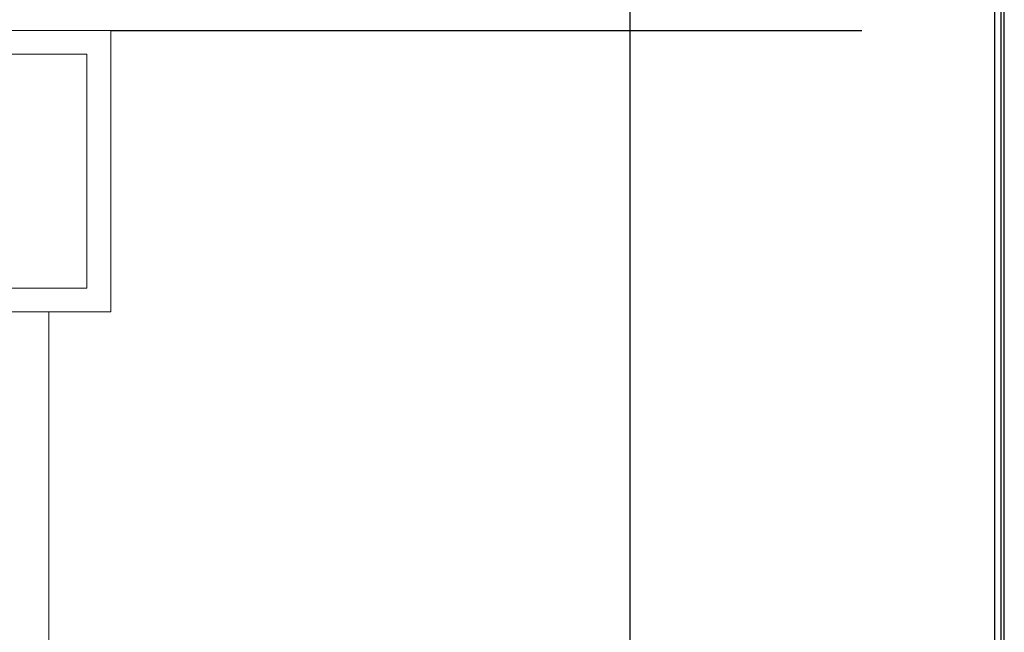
# Model space of a CAD drawing. Header units: millimetres. Extents: x 5678 to 25228, y 1791 to 30190.
# Tile 62 of 63: x 20470 to 25228, y 24194 to 27153. Entities that reach past the tile are written whole.
import ezdxf

# ---------------------------------------------------------------- set-up
doc = ezdxf.new("R2010")
doc.units = ezdxf.units.MM
doc.layers.get('Defpoints').update_dxf_attribs({"color": 253})
doc.layers.add('A-ANNO-DIMS-30', color=7, linetype='Continuous')
doc.layers.add('AR-FLOOR', color=252, linetype='Continuous', lineweight=13)
doc.layers.add('AR-PLANTS', color=86, linetype='Continuous', lineweight=9)

msp = doc.modelspace()

# ---------------------------------------------------------------- linework, layer by layer
at = {"layer": 'A-ANNO-DIMS-30', "ltscale": 0.25}
for points in [[(5692.534, 13062.93), (25212.515, 13175.387), (25212.515, 29037.349), (5692.534, 28924.892)], [(5723.515, 13094.089), (25181.534, 13206.19), (25181.534, 29006.19), (5723.515, 28894.089)]]:
    msp.add_lwpolyline(points, close=True, dxfattribs=at)
at = {"layer": 'AR-FLOOR', "color": 253, "linetype": 'Continuous', "ltscale": 3}
msp.add_lwpolyline([(5723.515, 13094.089), (5723.515, 28894.089), (25181.534, 29006.19), (25181.534, 13206.19)], close=True, dxfattribs=at)
at = {"layer": 'AR-FLOOR', "color": 253, "linetype": 'Continuous', "ltscale": 3, "elevation": 0}
msp.add_lwpolyline([(16530.145, 26801.164), (19550.145, 26801.157), (19550.144, 27101.149), (20910.145, 27101.149), (20910.145, 25741.149), (20610.145, 25741.149), (20610.145, 22981.149), (22060.266, 22981.154), (22060.265, 23281.149), (23420.267, 23281.149), (23420.267, 21921.149), (22520.267, 21921.149), (22520.267, 18336.155), (23948.867, 18336.155), (23948.867, 11206.155)], dxfattribs=at)
at = {"layer": 'AR-PLANTS', "ltscale": 10, "elevation": 0}
for points in [[(19550.147, 26201.144), (20010.145, 26201.155), (20010.145, 25741.149), (20910.145, 25741.149), (20910.145, 27101.149), (19550.144, 27101.149)], [(19665.146, 26316.147), (20125.145, 26316.157), (20125.145, 25856.149), (20795.145, 25856.149), (20795.145, 26986.149), (19665.144, 26986.149)]]:
    msp.add_lwpolyline(points, close=True, dxfattribs=at)
at = {"layer": 'Defpoints', "ltscale": 0.25}
for p, q in [((23420.267, 23281.149, 0.286), (23420.267, 28343.376, 0.286)), ((20910.145, 27101.149, 0), (24539.76, 27101.149, 0))]:
    msp.add_line(p, q, dxfattribs=at)
msp.add_lwpolyline([(5677.534, 13047.843), (25227.515, 13160.474), (25227.515, 29052.436), (5677.534, 28939.806)], close=True, dxfattribs=at)

doc.saveas('drawing.dxf')
